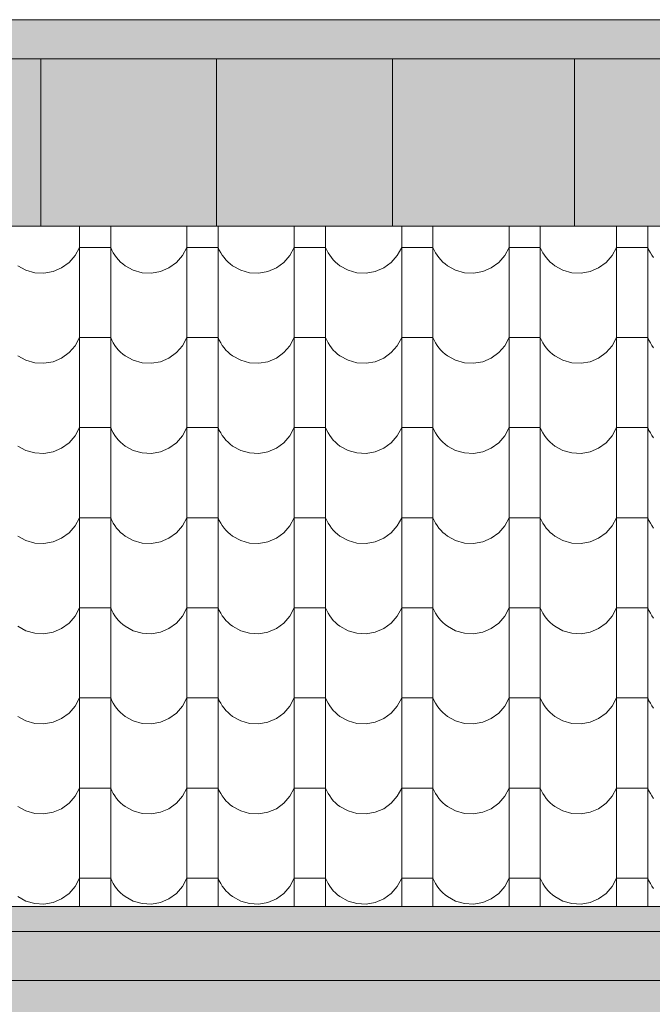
# Model space of a CAD drawing. Extents: x -547885 to -186295, y -25370 to 156194.
# Tile 245 of 256: x -361796 to -360824, y -18253 to -16740. Entities that reach past the tile are written whole.
import ezdxf

# ---------------------------------------------------------------- set-up
doc = ezdxf.new("R2010")
doc.units = 0
doc.header["$MEASUREMENT"] = 0
doc.linetypes.add('Dashed', pattern=[564.444447, 282.222223, -282.222223])
for name, color, linetype, lineweight, true_color in [('arch wypelnienia_Nr_Pióra__102', 7, 'Continuous', 9, 0xb4b4b4), ('arch wypelnienia_Nr_Pióra__2', 7, 'Continuous', 13, 0x7f7f7f), ('arch wypelnienia_Nr_Pióra__81', 7, 'Continuous', 13, 0x6a6a6a)]:
    doc.layers.add(name, color=color, linetype=linetype, lineweight=lineweight, true_color=true_color)
for name, color, linetype, lineweight in [('INWENT DACH_Nr_Pióra__21', 7, 'Continuous', 9), ('INWENT KONST. DREWNIANA_Nr_Pióra__21', 7, 'Continuous', 9), ('INWENT RURY SPUSTOWE_Nr_Pióra__21', 7, 'Continuous', 9), ('INWENT.ŚCIANY_Nr_Pióra__21', 7, 'Continuous', 9)]:
    doc.layers.add(name, color=color, linetype=linetype, lineweight=lineweight)

# ---------------------------------------------------------------- blocks, each defined once
blk = doc.blocks.new('*X1053')
at = {"layer": 'arch wypelnienia_Nr_Pióra__102', "linetype": 'Continuous'}
for p, q in [((-361704, -17056.9), (-361704, -17174)), ((-361656, -17056.9), (-361656, -17174)), ((-361539, -17056.9), (-361539, -17174)), ((-361491, -17056.9), (-361491, -17174)), ((-361374, -17056.9), (-361374, -17174)), ((-361326, -17056.9), (-361326, -17174)), ((-361209, -17056.9), (-361209, -17174)), ((-361161, -17056.9), (-361161, -17174)), ((-361044, -17056.9), (-361044, -17174)), ((-360996, -17056.9), (-360996, -17174)), ((-360879, -17056.9), (-360879, -17174)), ((-360831, -17056.9), (-360831, -17174)), ((-361710.7, -17102.1), (-361704, -17089.5)), ((-361680, -17089.5), (-361704, -17089.5)), ((-361656, -17089.5), (-361680, -17089.5)), ((-361656, -17089.5), (-361654.2, -17093.7)), ((-361654.2, -17093.7), (-361652, -17097.7)), ((-361652, -17097.7), (-361649.6, -17101.6)), ((-361545.7, -17102.1), (-361539, -17089.5)), ((-361515, -17089.5), (-361539, -17089.5)), ((-361491, -17089.5), (-361515, -17089.5)), ((-361491, -17089.5), (-361489.2, -17093.7)), ((-361489.2, -17093.7), (-361487, -17097.7)), ((-361487, -17097.7), (-361484.6, -17101.6)), ((-361380.7, -17102.1), (-361374, -17089.5)), ((-361350, -17089.5), (-361374, -17089.5)), ((-361326, -17089.5), (-361350, -17089.5)), ((-361326, -17089.5), (-361324.2, -17093.7)), ((-361324.2, -17093.7), (-361322, -17097.7)), ((-361322, -17097.7), (-361319.6, -17101.6)), ((-361215.7, -17102.1), (-361209, -17089.5)), ((-361185, -17089.5), (-361209, -17089.5)), ((-361161, -17089.5), (-361185, -17089.5)), ((-361161, -17089.5), (-361159.2, -17093.7)), ((-361159.2, -17093.7), (-361157, -17097.7)), ((-361157, -17097.7), (-361154.6, -17101.6)), ((-361050.7, -17102.1), (-361044, -17089.5)), ((-361020, -17089.5), (-361044, -17089.5)), ((-360996, -17089.5), (-361020, -17089.5)), ((-360996, -17089.5), (-360994.2, -17093.7)), ((-360994.2, -17093.7), (-360992, -17097.7)), ((-360992, -17097.7), (-360989.6, -17101.6)), ((-360885.7, -17102.1), (-360879, -17089.5)), ((-360855, -17089.5), (-360879, -17089.5)), ((-360831, -17089.5), (-360855, -17089.5)), ((-360831, -17089.5), (-360829.2, -17093.7)), ((-360829.2, -17093.7), (-360827, -17097.7)), ((-360827, -17097.7), (-360824.6, -17101.6)), ((-361731.5, -17121.1), (-361720, -17112.8)), ((-361720, -17112.8), (-361710.7, -17102.1)), ((-361649.6, -17101.6), (-361646.9, -17105.3)), ((-361646.9, -17105.3), (-361644, -17108.8)), ((-361644, -17108.8), (-361640.8, -17112)), ((-361640.8, -17112), (-361637.4, -17115)), ((-361566.5, -17121.1), (-361555, -17112.8)), ((-361555, -17112.8), (-361545.7, -17102.1)), ((-361484.6, -17101.6), (-361481.9, -17105.3)), ((-361481.9, -17105.3), (-361479, -17108.8)), ((-361479, -17108.8), (-361475.8, -17112)), ((-361475.8, -17112), (-361472.4, -17115)), ((-361401.5, -17121.1), (-361390, -17112.8)), ((-361390, -17112.8), (-361380.7, -17102.1)), ((-361319.6, -17101.6), (-361316.9, -17105.3)), ((-361316.9, -17105.3), (-361314, -17108.8)), ((-361314, -17108.8), (-361310.8, -17112)), ((-361310.8, -17112), (-361307.4, -17115)), ((-361236.5, -17121.1), (-361225, -17112.8)), ((-361225, -17112.8), (-361215.7, -17102.1)), ((-361154.6, -17101.6), (-361151.9, -17105.3)), ((-361151.9, -17105.3), (-361149, -17108.8)), ((-361149, -17108.8), (-361145.8, -17112)), ((-361145.8, -17112), (-361142.4, -17115)), ((-361071.5, -17121.1), (-361060, -17112.8)), ((-361060, -17112.8), (-361050.7, -17102.1)), ((-360989.6, -17101.6), (-360986.9, -17105.3)), ((-360986.9, -17105.3), (-360984, -17108.8)), ((-360984, -17108.8), (-360980.8, -17112)), ((-360980.8, -17112), (-360977.4, -17115)), ((-360906.5, -17121.1), (-360895, -17112.8)), ((-360895, -17112.8), (-360885.7, -17102.1)), ((-360824.6, -17101.6), (-360821.9, -17105.3)), ((-361798.8, -17117.8), (-361786.3, -17124.6)), ((-361786.3, -17124.6), (-361772.7, -17128.5)), ((-361758.5, -17129.2), (-361744.5, -17126.7)), ((-361744.5, -17126.7), (-361731.5, -17121.1)), ((-361637.4, -17115), (-361633.8, -17117.8)), ((-361633.8, -17117.8), (-361621.3, -17124.6)), ((-361621.3, -17124.6), (-361607.7, -17128.5)), ((-361593.5, -17129.2), (-361579.5, -17126.7)), ((-361579.5, -17126.7), (-361566.5, -17121.1)), ((-361472.4, -17115), (-361468.8, -17117.8)), ((-361468.8, -17117.8), (-361456.3, -17124.6)), ((-361456.3, -17124.6), (-361442.7, -17128.5)), ((-361428.5, -17129.2), (-361414.5, -17126.7)), ((-361414.5, -17126.7), (-361401.5, -17121.1)), ((-361307.4, -17115), (-361303.8, -17117.8)), ((-361303.8, -17117.8), (-361291.3, -17124.6)), ((-361291.3, -17124.6), (-361277.7, -17128.5)), ((-361263.5, -17129.2), (-361249.5, -17126.7)), ((-361249.5, -17126.7), (-361236.5, -17121.1)), ((-361142.4, -17115), (-361138.8, -17117.8)), ((-361138.8, -17117.8), (-361126.3, -17124.6)), ((-361126.3, -17124.6), (-361112.7, -17128.5)), ((-361098.5, -17129.2), (-361084.5, -17126.7)), ((-361084.5, -17126.7), (-361071.5, -17121.1)), ((-360977.4, -17115), (-360973.8, -17117.8)), ((-360973.8, -17117.8), (-360961.3, -17124.6)), ((-360961.3, -17124.6), (-360947.7, -17128.5)), ((-360933.5, -17129.2), (-360919.5, -17126.7)), ((-360919.5, -17126.7), (-360906.5, -17121.1)), ((-361772.7, -17128.5), (-361758.5, -17129.2)), ((-361607.7, -17128.5), (-361593.5, -17129.2)), ((-361442.7, -17128.5), (-361428.5, -17129.2)), ((-361277.7, -17128.5), (-361263.5, -17129.2)), ((-361112.7, -17128.5), (-361098.5, -17129.2)), ((-360947.7, -17128.5), (-360933.5, -17129.2)), ((-361704, -17174), (-361704, -17312.5)), ((-361656, -17174), (-361656, -17312.5)), ((-361539, -17174), (-361539, -17312.5)), ((-361491, -17174), (-361491, -17312.5)), ((-361374, -17174), (-361374, -17312.5)), ((-361326, -17174), (-361326, -17312.5)), ((-361209, -17174), (-361209, -17312.5)), ((-361161, -17174), (-361161, -17312.5)), ((-361044, -17174), (-361044, -17312.5)), ((-360996, -17174), (-360996, -17312.5)), ((-360879, -17174), (-360879, -17312.5)), ((-360831, -17174), (-360831, -17312.5)), ((-361710.7, -17240.6), (-361704, -17228)), ((-361680, -17228), (-361704, -17228)), ((-361656, -17228), (-361680, -17228)), ((-361656, -17228), (-361654.2, -17232.2)), ((-361654.2, -17232.2), (-361652, -17236.2)), ((-361545.7, -17240.6), (-361539, -17228)), ((-361515, -17228), (-361539, -17228)), ((-361491, -17228), (-361515, -17228)), ((-361491, -17228), (-361489.2, -17232.2)), ((-361489.2, -17232.2), (-361487, -17236.2)), ((-361380.7, -17240.6), (-361374, -17228)), ((-361350, -17228), (-361374, -17228)), ((-361326, -17228), (-361350, -17228)), ((-361326, -17228), (-361324.2, -17232.2)), ((-361324.2, -17232.2), (-361322, -17236.2)), ((-361215.7, -17240.6), (-361209, -17228)), ((-361185, -17228), (-361209, -17228)), ((-361161, -17228), (-361185, -17228)), ((-361161, -17228), (-361159.2, -17232.2)), ((-361159.2, -17232.2), (-361157, -17236.2)), ((-361050.7, -17240.6), (-361044, -17228)), ((-361020, -17228), (-361044, -17228)), ((-360996, -17228), (-361020, -17228)), ((-360996, -17228), (-360994.2, -17232.2)), ((-360994.2, -17232.2), (-360992, -17236.2)), ((-360885.7, -17240.6), (-360879, -17228)), ((-360855, -17228), (-360879, -17228)), ((-360831, -17228), (-360855, -17228)), ((-360831, -17228), (-360829.2, -17232.2)), ((-360829.2, -17232.2), (-360827, -17236.2)), ((-361720, -17251.3), (-361710.7, -17240.6)), ((-361652, -17236.2), (-361649.6, -17240.1)), ((-361649.6, -17240.1), (-361646.9, -17243.8)), ((-361646.9, -17243.8), (-361644, -17247.3)), ((-361644, -17247.3), (-361640.8, -17250.5)), ((-361555, -17251.3), (-361545.7, -17240.6)), ((-361487, -17236.2), (-361484.6, -17240.1)), ((-361484.6, -17240.1), (-361481.9, -17243.8)), ((-361481.9, -17243.8), (-361479, -17247.3)), ((-361479, -17247.3), (-361475.8, -17250.5)), ((-361390, -17251.3), (-361380.7, -17240.6)), ((-361322, -17236.2), (-361319.6, -17240.1)), ((-361319.6, -17240.1), (-361316.9, -17243.8)), ((-361316.9, -17243.8), (-361314, -17247.3)), ((-361314, -17247.3), (-361310.8, -17250.5)), ((-361225, -17251.3), (-361215.7, -17240.6)), ((-361157, -17236.2), (-361154.6, -17240.1)), ((-361154.6, -17240.1), (-361151.9, -17243.8)), ((-361151.9, -17243.8), (-361149, -17247.3)), ((-361149, -17247.3), (-361145.8, -17250.5)), ((-361060, -17251.3), (-361050.7, -17240.6)), ((-360992, -17236.2), (-360989.6, -17240.1)), ((-360989.6, -17240.1), (-360986.9, -17243.8)), ((-360986.9, -17243.8), (-360984, -17247.3)), ((-360984, -17247.3), (-360980.8, -17250.5)), ((-360895, -17251.3), (-360885.7, -17240.6)), ((-360827, -17236.2), (-360824.6, -17240.1)), ((-360824.6, -17240.1), (-360821.9, -17243.8)), ((-361798.8, -17256.3), (-361786.3, -17263.1)), ((-361786.3, -17263.1), (-361772.7, -17267)), ((-361744.5, -17265.2), (-361731.5, -17259.6)), ((-361731.5, -17259.6), (-361720, -17251.3)), ((-361640.8, -17250.5), (-361637.4, -17253.5)), ((-361637.4, -17253.5), (-361633.8, -17256.3)), ((-361633.8, -17256.3), (-361621.3, -17263.1)), ((-361621.3, -17263.1), (-361607.7, -17267)), ((-361579.5, -17265.2), (-361566.5, -17259.6)), ((-361566.5, -17259.6), (-361555, -17251.3)), ((-361475.8, -17250.5), (-361472.4, -17253.5)), ((-361472.4, -17253.5), (-361468.8, -17256.3)), ((-361468.8, -17256.3), (-361456.3, -17263.1)), ((-361456.3, -17263.1), (-361442.7, -17267)), ((-361414.5, -17265.2), (-361401.5, -17259.6)), ((-361401.5, -17259.6), (-361390, -17251.3)), ((-361310.8, -17250.5), (-361307.4, -17253.5)), ((-361307.4, -17253.5), (-361303.8, -17256.3)), ((-361303.8, -17256.3), (-361291.3, -17263.1)), ((-361291.3, -17263.1), (-361277.7, -17267)), ((-361249.5, -17265.2), (-361236.5, -17259.6)), ((-361236.5, -17259.6), (-361225, -17251.3)), ((-361145.8, -17250.5), (-361142.4, -17253.5)), ((-361142.4, -17253.5), (-361138.8, -17256.3)), ((-361138.8, -17256.3), (-361126.3, -17263.1)), ((-361126.3, -17263.1), (-361112.7, -17267)), ((-361084.5, -17265.2), (-361071.5, -17259.6)), ((-361071.5, -17259.6), (-361060, -17251.3)), ((-360980.8, -17250.5), (-360977.4, -17253.5)), ((-360977.4, -17253.5), (-360973.8, -17256.3)), ((-360973.8, -17256.3), (-360961.3, -17263.1)), ((-360961.3, -17263.1), (-360947.7, -17267)), ((-360919.5, -17265.2), (-360906.5, -17259.6)), ((-360906.5, -17259.6), (-360895, -17251.3)), ((-361772.7, -17267), (-361758.5, -17267.7)), ((-361758.5, -17267.7), (-361744.5, -17265.2)), ((-361607.7, -17267), (-361593.5, -17267.7)), ((-361593.5, -17267.7), (-361579.5, -17265.2)), ((-361442.7, -17267), (-361428.5, -17267.7)), ((-361428.5, -17267.7), (-361414.5, -17265.2)), ((-361277.7, -17267), (-361263.5, -17267.7)), ((-361263.5, -17267.7), (-361249.5, -17265.2)), ((-361112.7, -17267), (-361098.5, -17267.7)), ((-361098.5, -17267.7), (-361084.5, -17265.2)), ((-360947.7, -17267), (-360933.5, -17267.7)), ((-360933.5, -17267.7), (-360919.5, -17265.2)), ((-361704, -17312.5), (-361704, -17451)), ((-361656, -17312.5), (-361656, -17451)), ((-361539, -17312.5), (-361539, -17451)), ((-361491, -17312.5), (-361491, -17451)), ((-361374, -17312.5), (-361374, -17451)), ((-361326, -17312.5), (-361326, -17451)), ((-361209, -17312.5), (-361209, -17451)), ((-361161, -17312.5), (-361161, -17451)), ((-361044, -17312.5), (-361044, -17451)), ((-360996, -17312.5), (-360996, -17451)), ((-360879, -17312.5), (-360879, -17451)), ((-360831, -17312.5), (-360831, -17451)), ((-361710.7, -17379.1), (-361704, -17366.5)), ((-361680, -17366.5), (-361704, -17366.5)), ((-361656, -17366.5), (-361680, -17366.5)), ((-361656, -17366.5), (-361654.2, -17370.7)), ((-361545.7, -17379.1), (-361539, -17366.5)), ((-361515, -17366.5), (-361539, -17366.5)), ((-361491, -17366.5), (-361515, -17366.5)), ((-361491, -17366.5), (-361489.2, -17370.7)), ((-361380.7, -17379.1), (-361374, -17366.5)), ((-361350, -17366.5), (-361374, -17366.5)), ((-361326, -17366.5), (-361350, -17366.5)), ((-361326, -17366.5), (-361324.2, -17370.7)), ((-361215.7, -17379.1), (-361209, -17366.5)), ((-361185, -17366.5), (-361209, -17366.5)), ((-361161, -17366.5), (-361185, -17366.5)), ((-361161, -17366.5), (-361159.2, -17370.7)), ((-361050.7, -17379.1), (-361044, -17366.5)), ((-361020, -17366.5), (-361044, -17366.5)), ((-360996, -17366.5), (-361020, -17366.5)), ((-360996, -17366.5), (-360994.2, -17370.7)), ((-360885.7, -17379.1), (-360879, -17366.5)), ((-360855, -17366.5), (-360879, -17366.5)), ((-360831, -17366.5), (-360855, -17366.5)), ((-360831, -17366.5), (-360829.2, -17370.7)), ((-361720, -17389.8), (-361710.7, -17379.1)), ((-361654.2, -17370.7), (-361652, -17374.7)), ((-361652, -17374.7), (-361649.6, -17378.6)), ((-361649.6, -17378.6), (-361646.9, -17382.3)), ((-361646.9, -17382.3), (-361644, -17385.8)), ((-361555, -17389.8), (-361545.7, -17379.1)), ((-361489.2, -17370.7), (-361487, -17374.7)), ((-361487, -17374.7), (-361484.6, -17378.6)), ((-361484.6, -17378.6), (-361481.9, -17382.3)), ((-361481.9, -17382.3), (-361479, -17385.8)), ((-361390, -17389.8), (-361380.7, -17379.1)), ((-361324.2, -17370.7), (-361322, -17374.7)), ((-361322, -17374.7), (-361319.6, -17378.6)), ((-361319.6, -17378.6), (-361316.9, -17382.3)), ((-361316.9, -17382.3), (-361314, -17385.8)), ((-361225, -17389.8), (-361215.7, -17379.1)), ((-361159.2, -17370.7), (-361157, -17374.7)), ((-361157, -17374.7), (-361154.6, -17378.6)), ((-361154.6, -17378.6), (-361151.9, -17382.3)), ((-361151.9, -17382.3), (-361149, -17385.8)), ((-361060, -17389.8), (-361050.7, -17379.1)), ((-360994.2, -17370.7), (-360992, -17374.7)), ((-360992, -17374.7), (-360989.6, -17378.6)), ((-360989.6, -17378.6), (-360986.9, -17382.3)), ((-360986.9, -17382.3), (-360984, -17385.8)), ((-360895, -17389.8), (-360885.7, -17379.1)), ((-360829.2, -17370.7), (-360827, -17374.7)), ((-360827, -17374.7), (-360824.6, -17378.6)), ((-360824.6, -17378.6), (-360821.9, -17382.3)), ((-361798.8, -17394.8), (-361786.3, -17401.6)), ((-361744.5, -17403.7), (-361731.5, -17398.1)), ((-361731.5, -17398.1), (-361720, -17389.8)), ((-361644, -17385.8), (-361640.8, -17389)), ((-361640.8, -17389), (-361637.4, -17392)), ((-361637.4, -17392), (-361633.8, -17394.8)), ((-361633.8, -17394.8), (-361621.3, -17401.6)), ((-361579.5, -17403.7), (-361566.5, -17398.1)), ((-361566.5, -17398.1), (-361555, -17389.8)), ((-361479, -17385.8), (-361475.8, -17389)), ((-361475.8, -17389), (-361472.4, -17392)), ((-361472.4, -17392), (-361468.8, -17394.8)), ((-361468.8, -17394.8), (-361456.3, -17401.6)), ((-361414.5, -17403.7), (-361401.5, -17398.1)), ((-361401.5, -17398.1), (-361390, -17389.8)), ((-361314, -17385.8), (-361310.8, -17389)), ((-361310.8, -17389), (-361307.4, -17392)), ((-361307.4, -17392), (-361303.8, -17394.8)), ((-361303.8, -17394.8), (-361291.3, -17401.6)), ((-361249.5, -17403.7), (-361236.5, -17398.1)), ((-361236.5, -17398.1), (-361225, -17389.8)), ((-361149, -17385.8), (-361145.8, -17389)), ((-361145.8, -17389), (-361142.4, -17392)), ((-361142.4, -17392), (-361138.8, -17394.8)), ((-361138.8, -17394.8), (-361126.3, -17401.6)), ((-361084.5, -17403.7), (-361071.5, -17398.1)), ((-361071.5, -17398.1), (-361060, -17389.8)), ((-360984, -17385.8), (-360980.8, -17389)), ((-360980.8, -17389), (-360977.4, -17392)), ((-360977.4, -17392), (-360973.8, -17394.8)), ((-360973.8, -17394.8), (-360961.3, -17401.6)), ((-360919.5, -17403.7), (-360906.5, -17398.1)), ((-360906.5, -17398.1), (-360895, -17389.8)), ((-361786.3, -17401.6), (-361772.7, -17405.5)), ((-361772.7, -17405.5), (-361758.5, -17406.2)), ((-361758.5, -17406.2), (-361744.5, -17403.7)), ((-361621.3, -17401.6), (-361607.7, -17405.5)), ((-361607.7, -17405.5), (-361593.5, -17406.2)), ((-361593.5, -17406.2), (-361579.5, -17403.7)), ((-361456.3, -17401.6), (-361442.7, -17405.5)), ((-361442.7, -17405.5), (-361428.5, -17406.2)), ((-361428.5, -17406.2), (-361414.5, -17403.7)), ((-361291.3, -17401.6), (-361277.7, -17405.5)), ((-361277.7, -17405.5), (-361263.5, -17406.2)), ((-361263.5, -17406.2), (-361249.5, -17403.7)), ((-361126.3, -17401.6), (-361112.7, -17405.5)), ((-361112.7, -17405.5), (-361098.5, -17406.2)), ((-361098.5, -17406.2), (-361084.5, -17403.7)), ((-360961.3, -17401.6), (-360947.7, -17405.5)), ((-360947.7, -17405.5), (-360933.5, -17406.2)), ((-360933.5, -17406.2), (-360919.5, -17403.7)), ((-361704, -17451), (-361704, -17589.5)), ((-361656, -17451), (-361656, -17589.5)), ((-361539, -17451), (-361539, -17589.5)), ((-361491, -17451), (-361491, -17589.5)), ((-361374, -17451), (-361374, -17589.5)), ((-361326, -17451), (-361326, -17589.5)), ((-361209, -17451), (-361209, -17589.5)), ((-361161, -17451), (-361161, -17589.5)), ((-361044, -17451), (-361044, -17589.5)), ((-360996, -17451), (-360996, -17589.5)), ((-360879, -17451), (-360879, -17589.5)), ((-360831, -17451), (-360831, -17589.5)), ((-361710.7, -17517.6), (-361704, -17505)), ((-361680, -17505), (-361704, -17505)), ((-361656, -17505), (-361680, -17505)), ((-361656, -17505), (-361654.2, -17509.2)), ((-361545.7, -17517.6), (-361539, -17505)), ((-361515, -17505), (-361539, -17505)), ((-361491, -17505), (-361515, -17505)), ((-361491, -17505), (-361489.2, -17509.2)), ((-361380.7, -17517.6), (-361374, -17505)), ((-361350, -17505), (-361374, -17505)), ((-361326, -17505), (-361350, -17505)), ((-361326, -17505), (-361324.2, -17509.2)), ((-361215.7, -17517.6), (-361209, -17505)), ((-361185, -17505), (-361209, -17505)), ((-361161, -17505), (-361185, -17505)), ((-361161, -17505), (-361159.2, -17509.2)), ((-361050.7, -17517.6), (-361044, -17505)), ((-361020, -17505), (-361044, -17505)), ((-360996, -17505), (-361020, -17505)), ((-360996, -17505), (-360994.2, -17509.2)), ((-360885.7, -17517.6), (-360879, -17505)), ((-360855, -17505), (-360879, -17505)), ((-360831, -17505), (-360855, -17505)), ((-360831, -17505), (-360829.2, -17509.2)), ((-361720, -17528.3), (-361710.7, -17517.6)), ((-361654.2, -17509.2), (-361652, -17513.2)), ((-361652, -17513.2), (-361649.6, -17517.1)), ((-361649.6, -17517.1), (-361646.9, -17520.8)), ((-361646.9, -17520.8), (-361644, -17524.3)), ((-361555, -17528.3), (-361545.7, -17517.6)), ((-361489.2, -17509.2), (-361487, -17513.2)), ((-361487, -17513.2), (-361484.6, -17517.1)), ((-361484.6, -17517.1), (-361481.9, -17520.8)), ((-361481.9, -17520.8), (-361479, -17524.3)), ((-361390, -17528.3), (-361380.7, -17517.6)), ((-361324.2, -17509.2), (-361322, -17513.2)), ((-361322, -17513.2), (-361319.6, -17517.1)), ((-361319.6, -17517.1), (-361316.9, -17520.8)), ((-361316.9, -17520.8), (-361314, -17524.3)), ((-361225, -17528.3), (-361215.7, -17517.6)), ((-361159.2, -17509.2), (-361157, -17513.2)), ((-361157, -17513.2), (-361154.6, -17517.1)), ((-361154.6, -17517.1), (-361151.9, -17520.8)), ((-361151.9, -17520.8), (-361149, -17524.3)), ((-361060, -17528.3), (-361050.7, -17517.6)), ((-360994.2, -17509.2), (-360992, -17513.2)), ((-360992, -17513.2), (-360989.6, -17517.1)), ((-360989.6, -17517.1), (-360986.9, -17520.8)), ((-360986.9, -17520.8), (-360984, -17524.3)), ((-360895, -17528.3), (-360885.7, -17517.6)), ((-360829.2, -17509.2), (-360827, -17513.2)), ((-360827, -17513.2), (-360824.6, -17517.1)), ((-360824.6, -17517.1), (-360821.9, -17520.8)), ((-361798.8, -17533.3), (-361786.3, -17540.1)), ((-361744.5, -17542.2), (-361731.5, -17536.6)), ((-361731.5, -17536.6), (-361720, -17528.3)), ((-361644, -17524.3), (-361640.8, -17527.5)), ((-361640.8, -17527.5), (-361637.4, -17530.5)), ((-361637.4, -17530.5), (-361633.8, -17533.3)), ((-361633.8, -17533.3), (-361621.3, -17540.1)), ((-361579.5, -17542.2), (-361566.5, -17536.6)), ((-361566.5, -17536.6), (-361555, -17528.3)), ((-361479, -17524.3), (-361475.8, -17527.5)), ((-361475.8, -17527.5), (-361472.4, -17530.5)), ((-361472.4, -17530.5), (-361468.8, -17533.3)), ((-361468.8, -17533.3), (-361456.3, -17540.1)), ((-361414.5, -17542.2), (-361401.5, -17536.6)), ((-361401.5, -17536.6), (-361390, -17528.3)), ((-361314, -17524.3), (-361310.8, -17527.5)), ((-361310.8, -17527.5), (-361307.4, -17530.5)), ((-361307.4, -17530.5), (-361303.8, -17533.3)), ((-361303.8, -17533.3), (-361291.3, -17540.1)), ((-361249.5, -17542.2), (-361236.5, -17536.6)), ((-361236.5, -17536.6), (-361225, -17528.3)), ((-361149, -17524.3), (-361145.8, -17527.5)), ((-361145.8, -17527.5), (-361142.4, -17530.5)), ((-361142.4, -17530.5), (-361138.8, -17533.3)), ((-361138.8, -17533.3), (-361126.3, -17540.1)), ((-361084.5, -17542.2), (-361071.5, -17536.6)), ((-361071.5, -17536.6), (-361060, -17528.3)), ((-360984, -17524.3), (-360980.8, -17527.5)), ((-360980.8, -17527.5), (-360977.4, -17530.5)), ((-360977.4, -17530.5), (-360973.8, -17533.3)), ((-360973.8, -17533.3), (-360961.3, -17540.1)), ((-360919.5, -17542.2), (-360906.5, -17536.6)), ((-360906.5, -17536.6), (-360895, -17528.3)), ((-361786.3, -17540.1), (-361772.7, -17544)), ((-361772.7, -17544), (-361758.5, -17544.7)), ((-361758.5, -17544.7), (-361744.5, -17542.2)), ((-361621.3, -17540.1), (-361607.7, -17544)), ((-361607.7, -17544), (-361593.5, -17544.7)), ((-361593.5, -17544.7), (-361579.5, -17542.2)), ((-361456.3, -17540.1), (-361442.7, -17544)), ((-361442.7, -17544), (-361428.5, -17544.7)), ((-361428.5, -17544.7), (-361414.5, -17542.2)), ((-361291.3, -17540.1), (-361277.7, -17544)), ((-361277.7, -17544), (-361263.5, -17544.7)), ((-361263.5, -17544.7), (-361249.5, -17542.2)), ((-361126.3, -17540.1), (-361112.7, -17544)), ((-361112.7, -17544), (-361098.5, -17544.7)), ((-361098.5, -17544.7), (-361084.5, -17542.2)), ((-360961.3, -17540.1), (-360947.7, -17544)), ((-360947.7, -17544), (-360933.5, -17544.7)), ((-360933.5, -17544.7), (-360919.5, -17542.2)), ((-361704, -17589.5), (-361704, -17728)), ((-361656, -17589.5), (-361656, -17728)), ((-361539, -17589.5), (-361539, -17728)), ((-361491, -17589.5), (-361491, -17728)), ((-361374, -17589.5), (-361374, -17728)), ((-361326, -17589.5), (-361326, -17728)), ((-361209, -17589.5), (-361209, -17728)), ((-361161, -17589.5), (-361161, -17728)), ((-361044, -17589.5), (-361044, -17728)), ((-360996, -17589.5), (-360996, -17728)), ((-360879, -17589.5), (-360879, -17728)), ((-360831, -17589.5), (-360831, -17728)), ((-361720, -17666.8), (-361710.7, -17656.1)), ((-361710.7, -17656.1), (-361704, -17643.5)), ((-361680, -17643.5), (-361704, -17643.5)), ((-361656, -17643.5), (-361680, -17643.5)), ((-361656, -17643.5), (-361654.2, -17647.7)), ((-361654.2, -17647.7), (-361652, -17651.7)), ((-361652, -17651.7), (-361649.6, -17655.6)), ((-361649.6, -17655.6), (-361646.9, -17659.3)), ((-361555, -17666.8), (-361545.7, -17656.1)), ((-361545.7, -17656.1), (-361539, -17643.5)), ((-361515, -17643.5), (-361539, -17643.5)), ((-361491, -17643.5), (-361515, -17643.5)), ((-361491, -17643.5), (-361489.2, -17647.7)), ((-361489.2, -17647.7), (-361487, -17651.7)), ((-361487, -17651.7), (-361484.6, -17655.6)), ((-361484.6, -17655.6), (-361481.9, -17659.3)), ((-361390, -17666.8), (-361380.7, -17656.1)), ((-361380.7, -17656.1), (-361374, -17643.5)), ((-361350, -17643.5), (-361374, -17643.5)), ((-361326, -17643.5), (-361350, -17643.5)), ((-361326, -17643.5), (-361324.2, -17647.7)), ((-361324.2, -17647.7), (-361322, -17651.7)), ((-361322, -17651.7), (-361319.6, -17655.6)), ((-361319.6, -17655.6), (-361316.9, -17659.3)), ((-361225, -17666.8), (-361215.7, -17656.1)), ((-361215.7, -17656.1), (-361209, -17643.5)), ((-361185, -17643.5), (-361209, -17643.5)), ((-361161, -17643.5), (-361185, -17643.5)), ((-361161, -17643.5), (-361159.2, -17647.7)), ((-361159.2, -17647.7), (-361157, -17651.7)), ((-361157, -17651.7), (-361154.6, -17655.6)), ((-361154.6, -17655.6), (-361151.9, -17659.3)), ((-361060, -17666.8), (-361050.7, -17656.1)), ((-361050.7, -17656.1), (-361044, -17643.5)), ((-361020, -17643.5), (-361044, -17643.5)), ((-360996, -17643.5), (-361020, -17643.5)), ((-360996, -17643.5), (-360994.2, -17647.7)), ((-360994.2, -17647.7), (-360992, -17651.7)), ((-360992, -17651.7), (-360989.6, -17655.6)), ((-360989.6, -17655.6), (-360986.9, -17659.3)), ((-360895, -17666.8), (-360885.7, -17656.1)), ((-360885.7, -17656.1), (-360879, -17643.5)), ((-360855, -17643.5), (-360879, -17643.5)), ((-360831, -17643.5), (-360855, -17643.5)), ((-360831, -17643.5), (-360829.2, -17647.7)), ((-360829.2, -17647.7), (-360827, -17651.7)), ((-360827, -17651.7), (-360824.6, -17655.6)), ((-360824.6, -17655.6), (-360821.9, -17659.3)), ((-361798.8, -17671.8), (-361786.3, -17678.6)), ((-361731.5, -17675.1), (-361720, -17666.8)), ((-361646.9, -17659.3), (-361644, -17662.8)), ((-361644, -17662.8), (-361640.8, -17666)), ((-361640.8, -17666), (-361637.4, -17669)), ((-361637.4, -17669), (-361633.8, -17671.8)), ((-361633.8, -17671.8), (-361621.3, -17678.6)), ((-361566.5, -17675.1), (-361555, -17666.8)), ((-361481.9, -17659.3), (-361479, -17662.8)), ((-361479, -17662.8), (-361475.8, -17666)), ((-361475.8, -17666), (-361472.4, -17669)), ((-361472.4, -17669), (-361468.8, -17671.8)), ((-361468.8, -17671.8), (-361456.3, -17678.6)), ((-361401.5, -17675.1), (-361390, -17666.8)), ((-361316.9, -17659.3), (-361314, -17662.8)), ((-361314, -17662.8), (-361310.8, -17666)), ((-361310.8, -17666), (-361307.4, -17669)), ((-361307.4, -17669), (-361303.8, -17671.8)), ((-361303.8, -17671.8), (-361291.3, -17678.6)), ((-361236.5, -17675.1), (-361225, -17666.8)), ((-361151.9, -17659.3), (-361149, -17662.8)), ((-361149, -17662.8), (-361145.8, -17666)), ((-361145.8, -17666), (-361142.4, -17669)), ((-361142.4, -17669), (-361138.8, -17671.8)), ((-361138.8, -17671.8), (-361126.3, -17678.6)), ((-361071.5, -17675.1), (-361060, -17666.8)), ((-360986.9, -17659.3), (-360984, -17662.8)), ((-360984, -17662.8), (-360980.8, -17666)), ((-360980.8, -17666), (-360977.4, -17669)), ((-360977.4, -17669), (-360973.8, -17671.8)), ((-360973.8, -17671.8), (-360961.3, -17678.6)), ((-360906.5, -17675.1), (-360895, -17666.8)), ((-361786.3, -17678.6), (-361772.7, -17682.5)), ((-361772.7, -17682.5), (-361758.5, -17683.2)), ((-361758.5, -17683.2), (-361744.5, -17680.7)), ((-361744.5, -17680.7), (-361731.5, -17675.1)), ((-361621.3, -17678.6), (-361607.7, -17682.5)), ((-361607.7, -17682.5), (-361593.5, -17683.2)), ((-361593.5, -17683.2), (-361579.5, -17680.7)), ((-361579.5, -17680.7), (-361566.5, -17675.1)), ((-361456.3, -17678.6), (-361442.7, -17682.5)), ((-361442.7, -17682.5), (-361428.5, -17683.2)), ((-361428.5, -17683.2), (-361414.5, -17680.7)), ((-361414.5, -17680.7), (-361401.5, -17675.1)), ((-361291.3, -17678.6), (-361277.7, -17682.5)), ((-361277.7, -17682.5), (-361263.5, -17683.2)), ((-361263.5, -17683.2), (-361249.5, -17680.7)), ((-361249.5, -17680.7), (-361236.5, -17675.1)), ((-361126.3, -17678.6), (-361112.7, -17682.5)), ((-361112.7, -17682.5), (-361098.5, -17683.2)), ((-361098.5, -17683.2), (-361084.5, -17680.7)), ((-361084.5, -17680.7), (-361071.5, -17675.1)), ((-360961.3, -17678.6), (-360947.7, -17682.5)), ((-360947.7, -17682.5), (-360933.5, -17683.2)), ((-360933.5, -17683.2), (-360919.5, -17680.7)), ((-360919.5, -17680.7), (-360906.5, -17675.1)), ((-361704, -17728), (-361704, -17866.5)), ((-361656, -17728), (-361656, -17866.5)), ((-361539, -17728), (-361539, -17866.5)), ((-361491, -17728), (-361491, -17866.5)), ((-361374, -17728), (-361374, -17866.5)), ((-361326, -17728), (-361326, -17866.5)), ((-361209, -17728), (-361209, -17866.5)), ((-361161, -17728), (-361161, -17866.5)), ((-361044, -17728), (-361044, -17866.5)), ((-360996, -17728), (-360996, -17866.5)), ((-360879, -17728), (-360879, -17866.5)), ((-360831, -17728), (-360831, -17866.5)), ((-361710.7, -17794.6), (-361704, -17782)), ((-361680, -17782), (-361704, -17782)), ((-361656, -17782), (-361680, -17782)), ((-361656, -17782), (-361654.2, -17786.2)), ((-361654.2, -17786.2), (-361652, -17790.2)), ((-361652, -17790.2), (-361649.6, -17794.1)), ((-361649.6, -17794.1), (-361646.9, -17797.8)), ((-361545.7, -17794.6), (-361539, -17782)), ((-361515, -17782), (-361539, -17782)), ((-361491, -17782), (-361515, -17782)), ((-361491, -17782), (-361489.2, -17786.2)), ((-361489.2, -17786.2), (-361487, -17790.2)), ((-361487, -17790.2), (-361484.6, -17794.1)), ((-361484.6, -17794.1), (-361481.9, -17797.8)), ((-361380.7, -17794.6), (-361374, -17782)), ((-361350, -17782), (-361374, -17782)), ((-361326, -17782), (-361350, -17782)), ((-361326, -17782), (-361324.2, -17786.2)), ((-361324.2, -17786.2), (-361322, -17790.2)), ((-361322, -17790.2), (-361319.6, -17794.1)), ((-361319.6, -17794.1), (-361316.9, -17797.8)), ((-361215.7, -17794.6), (-361209, -17782)), ((-361185, -17782), (-361209, -17782)), ((-361161, -17782), (-361185, -17782)), ((-361161, -17782), (-361159.2, -17786.2)), ((-361159.2, -17786.2), (-361157, -17790.2)), ((-361157, -17790.2), (-361154.6, -17794.1)), ((-361154.6, -17794.1), (-361151.9, -17797.8)), ((-361050.7, -17794.6), (-361044, -17782)), ((-361020, -17782), (-361044, -17782)), ((-360996, -17782), (-361020, -17782)), ((-360996, -17782), (-360994.2, -17786.2)), ((-360994.2, -17786.2), (-360992, -17790.2)), ((-360992, -17790.2), (-360989.6, -17794.1)), ((-360989.6, -17794.1), (-360986.9, -17797.8)), ((-360885.7, -17794.6), (-360879, -17782)), ((-360855, -17782), (-360879, -17782)), ((-360831, -17782), (-360855, -17782)), ((-360831, -17782), (-360829.2, -17786.2)), ((-360829.2, -17786.2), (-360827, -17790.2)), ((-360827, -17790.2), (-360824.6, -17794.1)), ((-360824.6, -17794.1), (-360821.9, -17797.8)), ((-361731.5, -17813.6), (-361720, -17805.3)), ((-361720, -17805.3), (-361710.7, -17794.6)), ((-361646.9, -17797.8), (-361644, -17801.3)), ((-361644, -17801.3), (-361640.8, -17804.5)), ((-361640.8, -17804.5), (-361637.4, -17807.5)), ((-361637.4, -17807.5), (-361633.8, -17810.3)), ((-361566.5, -17813.6), (-361555, -17805.3)), ((-361555, -17805.3), (-361545.7, -17794.6)), ((-361481.9, -17797.8), (-361479, -17801.3)), ((-361479, -17801.3), (-361475.8, -17804.5)), ((-361475.8, -17804.5), (-361472.4, -17807.5)), ((-361472.4, -17807.5), (-361468.8, -17810.3)), ((-361401.5, -17813.6), (-361390, -17805.3)), ((-361390, -17805.3), (-361380.7, -17794.6)), ((-361316.9, -17797.8), (-361314, -17801.3)), ((-361314, -17801.3), (-361310.8, -17804.5)), ((-361310.8, -17804.5), (-361307.4, -17807.5)), ((-361307.4, -17807.5), (-361303.8, -17810.3)), ((-361236.5, -17813.6), (-361225, -17805.3)), ((-361225, -17805.3), (-361215.7, -17794.6)), ((-361151.9, -17797.8), (-361149, -17801.3)), ((-361149, -17801.3), (-361145.8, -17804.5)), ((-361145.8, -17804.5), (-361142.4, -17807.5)), ((-361142.4, -17807.5), (-361138.8, -17810.3)), ((-361071.5, -17813.6), (-361060, -17805.3)), ((-361060, -17805.3), (-361050.7, -17794.6)), ((-360986.9, -17797.8), (-360984, -17801.3)), ((-360984, -17801.3), (-360980.8, -17804.5)), ((-360980.8, -17804.5), (-360977.4, -17807.5)), ((-360977.4, -17807.5), (-360973.8, -17810.3)), ((-360906.5, -17813.6), (-360895, -17805.3)), ((-360895, -17805.3), (-360885.7, -17794.6)), ((-361798.8, -17810.3), (-361786.3, -17817.1)), ((-361786.3, -17817.1), (-361772.7, -17821)), ((-361772.7, -17821), (-361758.5, -17821.7)), ((-361758.5, -17821.7), (-361744.5, -17819.2)), ((-361744.5, -17819.2), (-361731.5, -17813.6)), ((-361633.8, -17810.3), (-361621.3, -17817.1)), ((-361621.3, -17817.1), (-361607.7, -17821)), ((-361607.7, -17821), (-361593.5, -17821.7)), ((-361593.5, -17821.7), (-361579.5, -17819.2)), ((-361579.5, -17819.2), (-361566.5, -17813.6)), ((-361468.8, -17810.3), (-361456.3, -17817.1)), ((-361456.3, -17817.1), (-361442.7, -17821)), ((-361442.7, -17821), (-361428.5, -17821.7)), ((-361428.5, -17821.7), (-361414.5, -17819.2)), ((-361414.5, -17819.2), (-361401.5, -17813.6)), ((-361303.8, -17810.3), (-361291.3, -17817.1)), ((-361291.3, -17817.1), (-361277.7, -17821)), ((-361277.7, -17821), (-361263.5, -17821.7)), ((-361263.5, -17821.7), (-361249.5, -17819.2)), ((-361249.5, -17819.2), (-361236.5, -17813.6)), ((-361138.8, -17810.3), (-361126.3, -17817.1)), ((-361126.3, -17817.1), (-361112.7, -17821)), ((-361112.7, -17821), (-361098.5, -17821.7)), ((-361098.5, -17821.7), (-361084.5, -17819.2)), ((-361084.5, -17819.2), (-361071.5, -17813.6)), ((-360973.8, -17810.3), (-360961.3, -17817.1)), ((-360961.3, -17817.1), (-360947.7, -17821)), ((-360947.7, -17821), (-360933.5, -17821.7)), ((-360933.5, -17821.7), (-360919.5, -17819.2)), ((-360919.5, -17819.2), (-360906.5, -17813.6)), ((-361704, -17866.5), (-361704, -18005)), ((-361656, -17866.5), (-361656, -18005)), ((-361539, -17866.5), (-361539, -18005)), ((-361491, -17866.5), (-361491, -18005)), ((-361374, -17866.5), (-361374, -18005)), ((-361326, -17866.5), (-361326, -18005)), ((-361209, -17866.5), (-361209, -18005)), ((-361161, -17866.5), (-361161, -18005)), ((-361044, -17866.5), (-361044, -18005)), ((-360996, -17866.5), (-360996, -18005)), ((-360879, -17866.5), (-360879, -18005)), ((-360831, -17866.5), (-360831, -18005)), ((-361710.7, -17933.1), (-361704, -17920.5)), ((-361680, -17920.5), (-361704, -17920.5)), ((-361656, -17920.5), (-361680, -17920.5)), ((-361656, -17920.5), (-361654.2, -17924.7)), ((-361654.2, -17924.7), (-361652, -17928.7)), ((-361652, -17928.7), (-361649.6, -17932.6)), ((-361545.7, -17933.1), (-361539, -17920.5)), ((-361515, -17920.5), (-361539, -17920.5)), ((-361491, -17920.5), (-361515, -17920.5)), ((-361491, -17920.5), (-361489.2, -17924.7)), ((-361489.2, -17924.7), (-361487, -17928.7)), ((-361487, -17928.7), (-361484.6, -17932.6)), ((-361380.7, -17933.1), (-361374, -17920.5)), ((-361350, -17920.5), (-361374, -17920.5)), ((-361326, -17920.5), (-361350, -17920.5)), ((-361326, -17920.5), (-361324.2, -17924.7)), ((-361324.2, -17924.7), (-361322, -17928.7)), ((-361322, -17928.7), (-361319.6, -17932.6)), ((-361215.7, -17933.1), (-361209, -17920.5)), ((-361185, -17920.5), (-361209, -17920.5)), ((-361161, -17920.5), (-361185, -17920.5)), ((-361161, -17920.5), (-361159.2, -17924.7)), ((-361159.2, -17924.7), (-361157, -17928.7)), ((-361157, -17928.7), (-361154.6, -17932.6)), ((-361050.7, -17933.1), (-361044, -17920.5)), ((-361020, -17920.5), (-361044, -17920.5)), ((-360996, -17920.5), (-361020, -17920.5)), ((-360996, -17920.5), (-360994.2, -17924.7)), ((-360994.2, -17924.7), (-360992, -17928.7)), ((-360992, -17928.7), (-360989.6, -17932.6)), ((-360885.7, -17933.1), (-360879, -17920.5)), ((-360855, -17920.5), (-360879, -17920.5)), ((-360831, -17920.5), (-360855, -17920.5)), ((-360831, -17920.5), (-360829.2, -17924.7)), ((-360829.2, -17924.7), (-360827, -17928.7)), ((-360827, -17928.7), (-360824.6, -17932.6)), ((-361731.5, -17952.1), (-361720, -17943.8)), ((-361720, -17943.8), (-361710.7, -17933.1)), ((-361649.6, -17932.6), (-361646.9, -17936.3)), ((-361646.9, -17936.3), (-361644, -17939.8)), ((-361644, -17939.8), (-361640.8, -17943)), ((-361640.8, -17943), (-361637.4, -17946)), ((-361566.5, -17952.1), (-361555, -17943.8)), ((-361555, -17943.8), (-361545.7, -17933.1)), ((-361484.6, -17932.6), (-361481.9, -17936.3)), ((-361481.9, -17936.3), (-361479, -17939.8)), ((-361479, -17939.8), (-361475.8, -17943)), ((-361475.8, -17943), (-361472.4, -17946)), ((-361401.5, -17952.1), (-361390, -17943.8)), ((-361390, -17943.8), (-361380.7, -17933.1)), ((-361319.6, -17932.6), (-361316.9, -17936.3)), ((-361316.9, -17936.3), (-361314, -17939.8)), ((-361314, -17939.8), (-361310.8, -17943)), ((-361310.8, -17943), (-361307.4, -17946)), ((-361236.5, -17952.1), (-361225, -17943.8)), ((-361225, -17943.8), (-361215.7, -17933.1)), ((-361154.6, -17932.6), (-361151.9, -17936.3)), ((-361151.9, -17936.3), (-361149, -17939.8)), ((-361149, -17939.8), (-361145.8, -17943)), ((-361145.8, -17943), (-361142.4, -17946)), ((-361071.5, -17952.1), (-361060, -17943.8)), ((-361060, -17943.8), (-361050.7, -17933.1)), ((-360989.6, -17932.6), (-360986.9, -17936.3)), ((-360986.9, -17936.3), (-360984, -17939.8)), ((-360984, -17939.8), (-360980.8, -17943)), ((-360980.8, -17943), (-360977.4, -17946)), ((-360906.5, -17952.1), (-360895, -17943.8)), ((-360895, -17943.8), (-360885.7, -17933.1)), ((-360824.6, -17932.6), (-360821.9, -17936.3)), ((-361798.8, -17948.8), (-361786.3, -17955.6)), ((-361786.3, -17955.6), (-361772.7, -17959.5)), ((-361772.7, -17959.5), (-361758.5, -17960.2)), ((-361758.5, -17960.2), (-361744.5, -17957.7)), ((-361744.5, -17957.7), (-361731.5, -17952.1)), ((-361637.4, -17946), (-361633.8, -17948.8)), ((-361633.8, -17948.8), (-361621.3, -17955.6)), ((-361621.3, -17955.6), (-361607.7, -17959.5)), ((-361607.7, -17959.5), (-361593.5, -17960.2)), ((-361593.5, -17960.2), (-361579.5, -17957.7)), ((-361579.5, -17957.7), (-361566.5, -17952.1)), ((-361472.4, -17946), (-361468.8, -17948.8)), ((-361468.8, -17948.8), (-361456.3, -17955.6)), ((-361456.3, -17955.6), (-361442.7, -17959.5)), ((-361442.7, -17959.5), (-361428.5, -17960.2)), ((-361428.5, -17960.2), (-361414.5, -17957.7)), ((-361414.5, -17957.7), (-361401.5, -17952.1)), ((-361307.4, -17946), (-361303.8, -17948.8)), ((-361303.8, -17948.8), (-361291.3, -17955.6)), ((-361291.3, -17955.6), (-361277.7, -17959.5)), ((-361277.7, -17959.5), (-361263.5, -17960.2)), ((-361263.5, -17960.2), (-361249.5, -17957.7)), ((-361249.5, -17957.7), (-361236.5, -17952.1)), ((-361142.4, -17946), (-361138.8, -17948.8)), ((-361138.8, -17948.8), (-361126.3, -17955.6)), ((-361126.3, -17955.6), (-361112.7, -17959.5)), ((-361112.7, -17959.5), (-361098.5, -17960.2)), ((-361098.5, -17960.2), (-361084.5, -17957.7)), ((-361084.5, -17957.7), (-361071.5, -17952.1)), ((-360977.4, -17946), (-360973.8, -17948.8)), ((-360973.8, -17948.8), (-360961.3, -17955.6)), ((-360961.3, -17955.6), (-360947.7, -17959.5)), ((-360947.7, -17959.5), (-360933.5, -17960.2)), ((-360933.5, -17960.2), (-360919.5, -17957.7)), ((-360919.5, -17957.7), (-360906.5, -17952.1)), ((-361704, -18005), (-361704, -18102.4)), ((-361656, -18005), (-361656, -18102.4)), ((-361539, -18005), (-361539, -18102.4)), ((-361491, -18005), (-361491, -18102.4)), ((-361374, -18005), (-361374, -18102.4)), ((-361326, -18005), (-361326, -18102.4)), ((-361209, -18005), (-361209, -18102.4)), ((-361161, -18005), (-361161, -18102.4)), ((-361044, -18005), (-361044, -18102.4)), ((-360996, -18005), (-360996, -18102.4)), ((-360879, -18005), (-360879, -18102.4)), ((-360831, -18005), (-360831, -18102.4)), ((-361710.7, -18071.6), (-361704, -18059)), ((-361680, -18059), (-361704, -18059)), ((-361656, -18059), (-361680, -18059)), ((-361656, -18059), (-361654.2, -18063.2)), ((-361654.2, -18063.2), (-361652, -18067.2)), ((-361545.7, -18071.6), (-361539, -18059)), ((-361515, -18059), (-361539, -18059)), ((-361491, -18059), (-361515, -18059)), ((-361491, -18059), (-361489.2, -18063.2)), ((-361489.2, -18063.2), (-361487, -18067.2)), ((-361380.7, -18071.6), (-361374, -18059)), ((-361350, -18059), (-361374, -18059)), ((-361326, -18059), (-361350, -18059)), ((-361326, -18059), (-361324.2, -18063.2)), ((-361324.2, -18063.2), (-361322, -18067.2)), ((-361215.7, -18071.6), (-361209, -18059)), ((-361185, -18059), (-361209, -18059)), ((-361161, -18059), (-361185, -18059)), ((-361161, -18059), (-361159.2, -18063.2)), ((-361159.2, -18063.2), (-361157, -18067.2)), ((-361050.7, -18071.6), (-361044, -18059)), ((-361020, -18059), (-361044, -18059)), ((-360996, -18059), (-361020, -18059)), ((-360996, -18059), (-360994.2, -18063.2)), ((-360994.2, -18063.2), (-360992, -18067.2)), ((-360885.7, -18071.6), (-360879, -18059)), ((-360855, -18059), (-360879, -18059)), ((-360831, -18059), (-360855, -18059)), ((-360831, -18059), (-360829.2, -18063.2)), ((-360829.2, -18063.2), (-360827, -18067.2)), ((-361720, -18082.3), (-361710.7, -18071.6)), ((-361652, -18067.2), (-361649.6, -18071.1)), ((-361649.6, -18071.1), (-361646.9, -18074.8)), ((-361646.9, -18074.8), (-361644, -18078.3)), ((-361644, -18078.3), (-361640.8, -18081.5)), ((-361640.8, -18081.5), (-361637.4, -18084.5)), ((-361555, -18082.3), (-361545.7, -18071.6)), ((-361487, -18067.2), (-361484.6, -18071.1)), ((-361484.6, -18071.1), (-361481.9, -18074.8)), ((-361481.9, -18074.8), (-361479, -18078.3)), ((-361479, -18078.3), (-361475.8, -18081.5)), ((-361475.8, -18081.5), (-361472.4, -18084.5)), ((-361390, -18082.3), (-361380.7, -18071.6)), ((-361322, -18067.2), (-361319.6, -18071.1)), ((-361319.6, -18071.1), (-361316.9, -18074.8)), ((-361316.9, -18074.8), (-361314, -18078.3)), ((-361314, -18078.3), (-361310.8, -18081.5)), ((-361310.8, -18081.5), (-361307.4, -18084.5)), ((-361225, -18082.3), (-361215.7, -18071.6)), ((-361157, -18067.2), (-361154.6, -18071.1)), ((-361154.6, -18071.1), (-361151.9, -18074.8)), ((-361151.9, -18074.8), (-361149, -18078.3)), ((-361149, -18078.3), (-361145.8, -18081.5)), ((-361145.8, -18081.5), (-361142.4, -18084.5)), ((-361060, -18082.3), (-361050.7, -18071.6)), ((-360992, -18067.2), (-360989.6, -18071.1)), ((-360989.6, -18071.1), (-360986.9, -18074.8)), ((-360986.9, -18074.8), (-360984, -18078.3)), ((-360984, -18078.3), (-360980.8, -18081.5)), ((-360980.8, -18081.5), (-360977.4, -18084.5)), ((-360895, -18082.3), (-360885.7, -18071.6)), ((-360827, -18067.2), (-360824.6, -18071.1)), ((-360824.6, -18071.1), (-360821.9, -18074.8)), ((-361798.8, -18087.3), (-361786.3, -18094.1)), ((-361786.3, -18094.1), (-361772.7, -18098)), ((-361758.5, -18098.7), (-361744.5, -18096.2)), ((-361744.5, -18096.2), (-361731.5, -18090.6)), ((-361731.5, -18090.6), (-361720, -18082.3)), ((-361637.4, -18084.5), (-361633.8, -18087.3)), ((-361633.8, -18087.3), (-361621.3, -18094.1)), ((-361621.3, -18094.1), (-361607.7, -18098)), ((-361593.5, -18098.7), (-361579.5, -18096.2)), ((-361579.5, -18096.2), (-361566.5, -18090.6)), ((-361566.5, -18090.6), (-361555, -18082.3)), ((-361472.4, -18084.5), (-361468.8, -18087.3)), ((-361468.8, -18087.3), (-361456.3, -18094.1)), ((-361456.3, -18094.1), (-361442.7, -18098)), ((-361428.5, -18098.7), (-361414.5, -18096.2)), ((-361414.5, -18096.2), (-361401.5, -18090.6)), ((-361401.5, -18090.6), (-361390, -18082.3)), ((-361307.4, -18084.5), (-361303.8, -18087.3)), ((-361303.8, -18087.3), (-361291.3, -18094.1)), ((-361291.3, -18094.1), (-361277.7, -18098)), ((-361263.5, -18098.7), (-361249.5, -18096.2)), ((-361249.5, -18096.2), (-361236.5, -18090.6)), ((-361236.5, -18090.6), (-361225, -18082.3)), ((-361142.4, -18084.5), (-361138.8, -18087.3)), ((-361138.8, -18087.3), (-361126.3, -18094.1)), ((-361126.3, -18094.1), (-361112.7, -18098)), ((-361098.5, -18098.7), (-361084.5, -18096.2)), ((-361084.5, -18096.2), (-361071.5, -18090.6)), ((-361071.5, -18090.6), (-361060, -18082.3)), ((-360977.4, -18084.5), (-360973.8, -18087.3)), ((-360973.8, -18087.3), (-360961.3, -18094.1)), ((-360961.3, -18094.1), (-360947.7, -18098)), ((-360933.5, -18098.7), (-360919.5, -18096.2)), ((-360919.5, -18096.2), (-360906.5, -18090.6)), ((-360906.5, -18090.6), (-360895, -18082.3)), ((-361772.7, -18098), (-361758.5, -18098.7)), ((-361607.7, -18098), (-361593.5, -18098.7)), ((-361442.7, -18098), (-361428.5, -18098.7)), ((-361277.7, -18098), (-361263.5, -18098.7)), ((-361112.7, -18098), (-361098.5, -18098.7)), ((-360947.7, -18098), (-360933.5, -18098.7))]:
    blk.add_line(p, q, dxfattribs=at)
blk = doc.blocks.new('Wypełnienie_1')
at = {"layer": 'arch wypelnienia_Nr_Pióra__102', "linetype": 'Dashed'}
blk.add_blockref('*X1053', (0, 0), dxfattribs=at)

msp = doc.modelspace()

# ---------------------------------------------------------------- hatches: boundary and pattern name
at = {"layer": 'arch wypelnienia_Nr_Pióra__2', "linetype": 'Continuous'}
msp.add_hatch(color=256, dxfattribs=at).paths.add_polyline_path([(-363723.3, -16799.6), (-363663.3, -16799.6), (-363663.3, -17056.9), (-360763.3, -17056.9), (-360763.3, -16799.6), (-360763.3, -16739.6), (-363723.3, -16739.6)], flags=0)
at = {"layer": 'arch wypelnienia_Nr_Pióra__2', "linetype": 'Continuous', "lineweight": 0, "true_color": 0x3f3f3f}
h = msp.add_hatch(color=250, dxfattribs=at)
h.paths.add_polyline_path([(-366883.3, -18289.6), (-366683.3, -18289.6), (-366683.3, -20349.6), (-366563.3, -20349.6), (-366563.3, -18559.6), (-366311.3, -18289.6), (-364423.3, -18289.6), (-364423.3, -20349.6), (-364303.3, -20349.6), (-364303.3, -18289.6), (-362165.3, -18289.6), (-361913.3, -18559.6), (-361913.3, -20349.6), (-361793.3, -20349.6), (-361793.3, -18559.6), (-361541.3, -18289.6), (-359413.3, -18289.6), (-359413.3, -20345.4), (-359293.3, -20345), (-359293.3, -18289.6), (-357155.3, -18289.6), (-356903.3, -18559.6), (-356903.3, -20336.9), (-356783.3, -20336.5), (-356783.3, -18559.6), (-356531.3, -18289.6), (-354413.3, -18289.6), (-354413.3, -20328.5), (-354293.3, -20328), (-354293.3, -18289.6), (-352225.3, -18289.6), (-351973.3, -18559.6), (-351973.3, -20320.2), (-351903.3, -20320), (-351903.3, -18559.6), (-351903.3, -18289.6), (-351903.3, -18215.9), (-366883.3, -18215.9)], flags=0)
h.paths.add_polyline_path([(-366461.8, -18289.6), (-366563.3, -18398.4), (-366563.3, -18289.6)], flags=0)
h.paths.add_polyline_path([(-362014.9, -18289.6), (-361913.3, -18289.6), (-361913.3, -18398.4)], flags=0)
h.paths.add_polyline_path([(-361793.3, -18398.4), (-361793.3, -18289.6), (-361691.8, -18289.6)], flags=0)
h.paths.add_polyline_path([(-356903.3, -18398.4), (-357004.9, -18289.6), (-356903.3, -18289.6)], flags=0)
h.paths.add_polyline_path([(-356783.3, -18398.4), (-356783.3, -18289.6), (-356681.8, -18289.6)], flags=0)
h.paths.add_polyline_path([(-352074.9, -18289.6), (-351973.3, -18289.6), (-351973.3, -18398.4)], flags=0)
at = {"layer": 'arch wypelnienia_Nr_Pióra__81', "linetype": 'Continuous'}
msp.add_hatch(color=256, dxfattribs=at).paths.add_polyline_path([(-366883.3, -18215.9), (-351903.3, -18215.9), (-351903.3, -18102.4), (-366883.3, -18102.4)], flags=0)

# ---------------------------------------------------------------- linework, layer by layer
at = {"layer": 'INWENT DACH_Nr_Pióra__21', "linetype": 'Continuous'}
for p, q in [((-363723.3, -16739.6), (-360763.3, -16739.6)), ((-363723.3, -16799.6), (-360763.3, -16799.6))]:
    msp.add_line(p, q, dxfattribs=at)
at = {"layer": 'INWENT KONST. DREWNIANA_Nr_Pióra__21', "linetype": 'Continuous'}
for p, q in [((-366883.3, -17056.9), (-351903.3, -17056.9)), ((-366883.3, -18102.4), (-351903.3, -18102.4))]:
    msp.add_line(p, q, dxfattribs=at)
at = {"layer": 'INWENT RURY SPUSTOWE_Nr_Pióra__21', "linetype": 'Continuous'}
for p, q in [((-366883.3, -18140.9), (-351903.3, -18140.9)), ((-366883.3, -18215.9), (-351903.3, -18215.9))]:
    msp.add_line(p, q, dxfattribs=at)
at = {"layer": 'INWENT.ŚCIANY_Nr_Pióra__21', "linetype": 'Continuous'}
for p, q in [((-361763.3, -16799.6), (-361763.3, -17056.9)), ((-361493.3, -16799.6), (-361493.3, -17056.9)), ((-361223.3, -16799.6), (-361223.3, -17056.9)), ((-360943.3, -16799.6), (-360943.3, -17056.9))]:
    msp.add_line(p, q, dxfattribs=at)

# ---------------------------------------------------------------- block references
at = {"layer": 'arch wypelnienia_Nr_Pióra__102', "linetype": 'Dashed'}
msp.add_blockref('Wypełnienie_1', (0, 0), dxfattribs=at)

doc.saveas('drawing.dxf')
